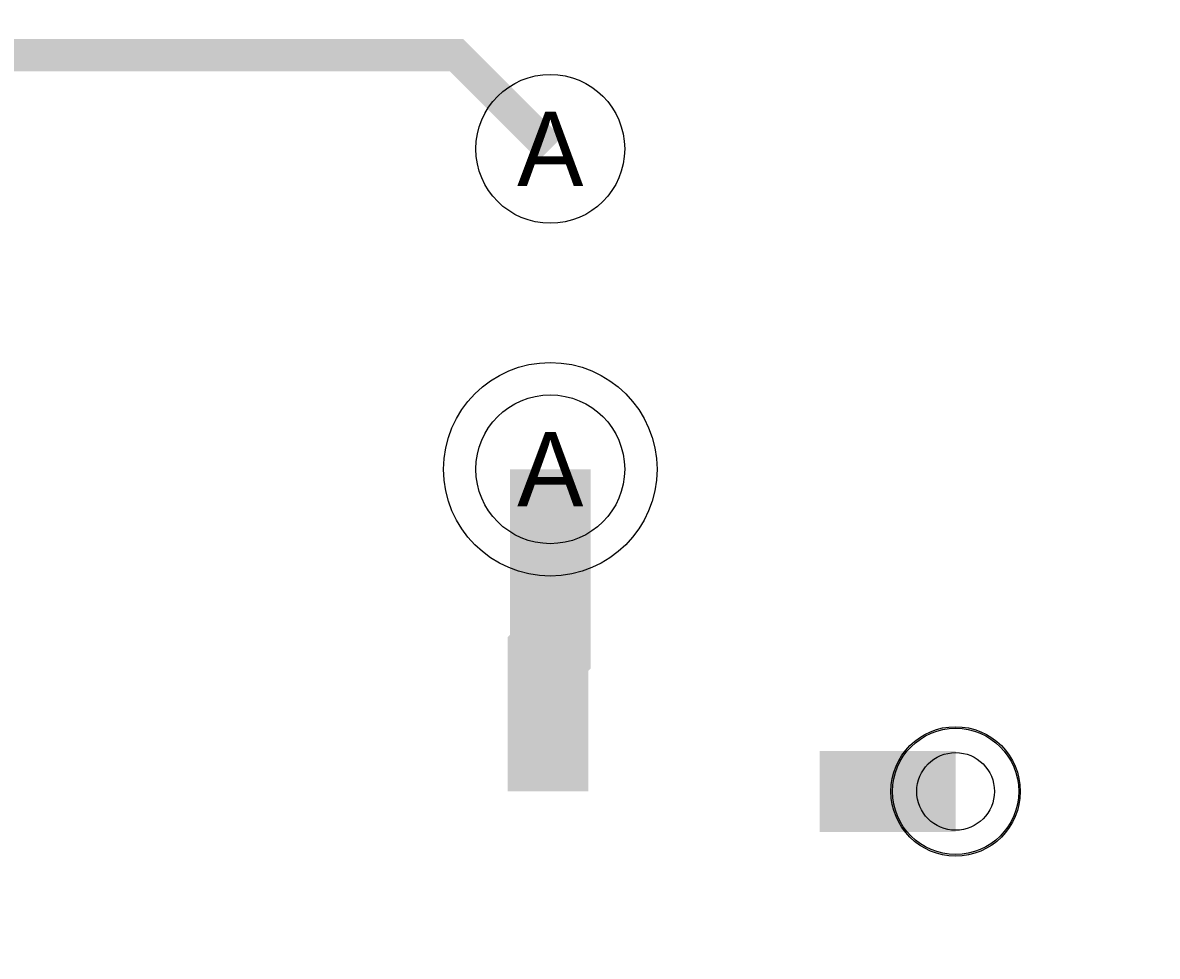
# Model space of a CAD drawing. Extents: x 0 to 3292, y 0 to 2151.
# Tile 42 of 50: x 2169 to 2519, y 834 to 1122. Entities that reach past the tile are written whole.
import ezdxf
from ezdxf.enums import TextEntityAlignment as Align

# ---------------------------------------------------------------- set-up
doc = ezdxf.new("R2010")
doc.units = 0
doc.layers.add('ETCH_BOTTOM', color=1, linetype='CONTINUOUS')
doc.layers.add('ETCH_TOP', color=4, linetype='CONTINUOUS')

# ---------------------------------------------------------------- blocks, each defined once
blk = doc.blocks.new('VIA_C10H24')
at = {"layer": 'ETCH_BOTTOM'}
for radius in [19.5, 19.5, 12]:
    blk.add_circle((0, 0), radius, dxfattribs=at)
at = {"layer": 'ETCH_TOP'}
for radius in [19.5, 19.5, 12]:
    blk.add_circle((0, 0), radius, dxfattribs=at)
blk = doc.blocks.new('FIGURE_CIRCLE')
blk.add_circle((0, 0), 0.5)
blk = doc.blocks.new('66R46')
at = {"layer": 'ETCH_BOTTOM'}
blk.add_circle((0, 0), 33, dxfattribs=at)
blk.add_circle((0, 0), 33, dxfattribs=at)
at = {"layer": 'ETCH_TOP'}
blk.add_circle((0, 0), 33, dxfattribs=at)
blk.add_circle((0, 0), 33, dxfattribs=at)
blk = doc.blocks.new('PLC_SMSC_EVAL9500ALC')
at = {"layer": 'ETCH_TOP'}
blk.add_blockref('66R46', (188, 638), dxfattribs=at)

msp = doc.modelspace()

# ---------------------------------------------------------------- linework, layer by layer
at = {"layer": 'ETCH_BOTTOM'}
for points, const_width in [([(2331.69, 1083.05), (2302.69, 1112.05), (1917.84, 1112.05), (1766.5, 960.71), (1766.5, 59.85), (1791.34, 35.01)], 10), ([(2331, 884.5), (2331, 927), (2331.69, 927.69), (2331.69, 984.05)], 25), ([(2415, 884.5), (2457, 884.5)], 25)]:
    msp.add_lwpolyline(points, dxfattribs=dict(at, const_width=const_width))

# ---------------------------------------------------------------- block references
at = {"rotation": 180}
msp.add_blockref('PLC_SMSC_EVAL9500ALC', (2519.69, 1622.05), dxfattribs=at)
at = {"layer": 'ETCH_TOP'}
msp.add_blockref('VIA_C10H24', (2457, 884.5), dxfattribs=at)
at = {"layer": 'MANUFACTURING_NCDRILL_FIGURE'}
for p, xscale, yscale in [((2331.69, 1083.05), 46, 46), ((2331.69, 984.05), 46, 46), ((2457, 884.5), 40, 40)]:
    msp.add_blockref('FIGURE_CIRCLE', p, dxfattribs=dict(at, xscale=xscale, yscale=yscale))

# ---------------------------------------------------------------- texts
for p in [(2331.69, 1083.05), (2331.69, 984.05)]:
    msp.add_text('A', height=23, dxfattribs=at).set_placement(p, align=Align.MIDDLE_CENTER)

doc.saveas('drawing.dxf')
